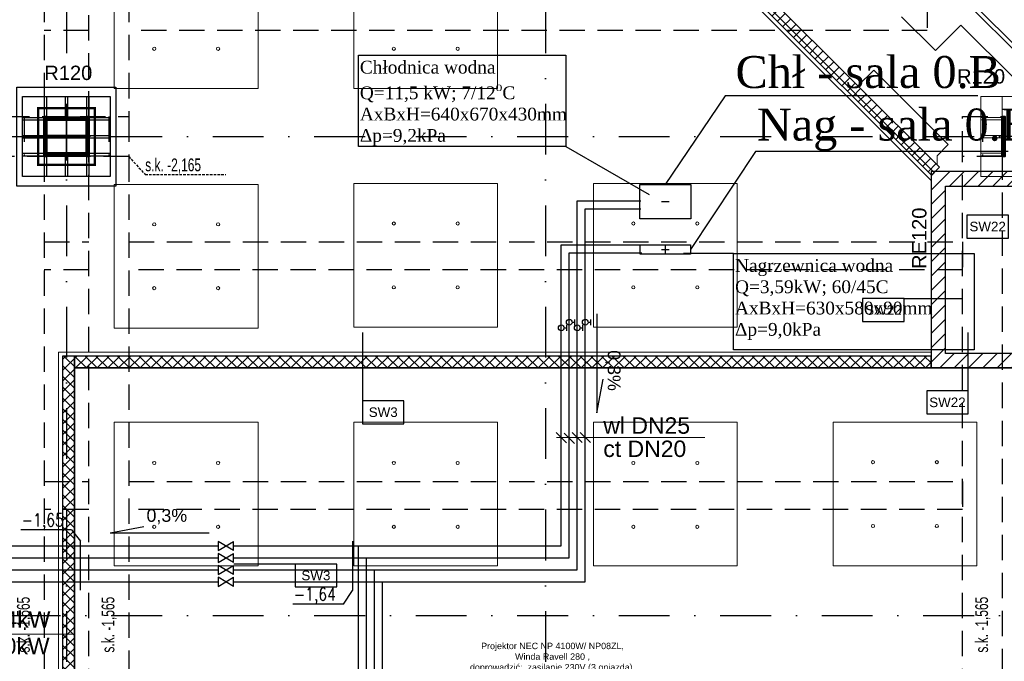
# Model space of a CAD drawing. Header units: centimetres. Extents: x -10729 to 23827, y -4437 to 19798.
# Tile 64 of 95: x 12202 to 13434, y 9142 to 9946. Entities that reach past the tile are written whole.
import ezdxf

# ---------------------------------------------------------------- set-up
doc = ezdxf.new("R2010")
doc.units = ezdxf.units.CM
for name, pattern in [('Kondygnacja  -0_5$0$HIDDEN', [9.525, 6.35, -3.175]), ('Kondygnacja  -0_5$0$HIDDEN2', [4.7625, 3.175, -1.5875]), ('Osie rzutów$0$DASHDOT2', [12.7, 6.35, -3.175, 0, -3.175])]:
    doc.linetypes.add(name, pattern=pattern)
for name, color, linetype in [('bgde_AJ_opis', 7, 'Continuous'), ('bgde_dodatki powykonawcze', 7, 'Continuous'), ('bgde_schem_opis', 2, 'Continuous'), ('KJP_ARMATURA', 2, 'Continuous'), ('Kondygnacja  -0_5$0$ARCH_GK', 8, 'Continuous'), ('Kondygnacja  -0_5$0$ARCH_INFO_ODPORNOŚĆ OGNIOWA', 8, 'Continuous'), ('Kondygnacja  -0_5$0$ARCH_INFO_OPISY_PRZEGRODY', 8, 'Continuous'), ('Kondygnacja  -0_5$0$ARCH_KONSTR_POWYŻEJ RZUTU', 8, 'Kondygnacja  -0_5$0$HIDDEN'), ('Kondygnacja  -0_5$0$ARCH_KONSTR_POWYŻEJ RZUTU_IST', 8, 'Kondygnacja  -0_5$0$HIDDEN2'), ('Kondygnacja  -0_5$0$ARCH_KONSTRUKCJA_NIEWIDOCZNA', 8, 'Continuous'), ('Kondygnacja  -0_5$0$ARCH_MUROWANE', 8, 'Continuous'), ('Kondygnacja  -0_5$0$ARCH_MUROWANE_IST', 8, 'Continuous'), ('Kondygnacja  -0_5$0$ARCH_OKŁADZINA', 8, 'Continuous'), ('Kondygnacja  -0_5$0$ARCH_SŁUPY', 8, 'Continuous'), ('Kondygnacja  -0_5$0$ARCH_ŻELBET_IST', 8, 'Continuous'), ('Kondygnacja -1$0$ARCH_GK', 8, 'Continuous'), ('Kondygnacja -1$0$ARCH_MUROWANE', 8, 'Continuous'), ('Osie rzutów$0$ARCH_INFO_OSIE_IST', 8, 'Osie rzutów$0$DASHDOT2'), ('Osie rzutów$0$ARCH_INFO_OSIE_OPISY_IST', 8, 'Continuous')]:
    doc.layers.add(name, color=color, linetype=linetype)
for name, color, linetype, lineweight in [('bgde_opis ct 1', 7, 'Continuous', 20), ('bgde_rzędne wl ct', 7, 'Continuous', 25), ('bgde_urządzenia', 250, 'Continuous', 30), ('KJP_CT_kk_powrót', 250, '04_CT_KOMF_POW', 25), ('KJP_CT_kk_zasil', 250, '04_CT_KOMF_ZAS', 25), ('KJP_WL_kk zasil', 250, '04_WL_KOMF_ZAS', 25), ('KJP_WL_kk_powr', 250, '04_WL_KOMF_POW', 25), ('Kondygnacja  -0_5$0$ARCH_WIDOK', 8, 'Continuous', 13), ('RYSUNKOWE_NIEDRUK', 8, 'Continuous', 9), ('SU Lampy kwadratowe  -05$0$ARCH_SUFITY_PODWIESZANE', 8, 'Continuous', 9), ('SYSTEMY AV', 8, 'Continuous', 13)]:
    doc.layers.add(name, color=color, linetype=linetype, lineweight=lineweight)
doc.styles.add('-1 sale konferencyjne$0$Arial', font='arial.ttf')
doc.styles.add('Arial', font='arial.ttf')
doc.styles.add('Kondygnacja  -0_5$0$Arial', font='arial.ttf')
doc.styles.add('Kondygnacja  -0_5$0$BIKTS', font='bikromsw.shx', dxfattribs={"width": 0.8})
doc.styles.add('st rom', font='Romans.shx', dxfattribs={"width": 0.8})
doc.linetypes.add('04_CT_KOMF_POW', pattern='A,100,-15,["CTKp",Standard,S=10,R=0,X=-10,Y=-5],-35', length=150)
doc.linetypes.add('04_CT_KOMF_ZAS', pattern='A,100,-15,["CTKz",Standard,S=10,R=0,X=-10,Y=-5],-35', length=150)
doc.linetypes.add('04_WL_KOMF_POW', pattern='A,100,-15,["WLKp",Standard,S=10,R=0,X=-10,Y=-5],-35', length=150)
doc.linetypes.add('04_WL_KOMF_ZAS', pattern='A,100,-15,["WLKz",Standard,S=10,R=0,X=-10,Y=-5],-35', length=150)
pattern_1 = [(45, (-1133.3117, -3177.9858), (-0.6735192, 0.6735192), [])]

# ---------------------------------------------------------------- blocks, each defined once
blk = doc.blocks.new('Osie rzutów')
at = {"layer": 'Osie rzutów$0$ARCH_INFO_OSIE_IST', "ltscale": 10}
for p, q in [((12260, 12510), (12260, 4623.26)), ((12860, 12510), (12860, 4623.26)), ((12260, 9770), (12260, 9830)), ((4436.04, 9800), (15156.54, 9800)), ((12290, 9800), (12230, 9800)), ((13490, 9800), (13430, 9800)), ((4436.04, 9200), (15156.54, 9200))]:
    blk.add_line(p, q, dxfattribs=at)
blk = doc.blocks.new('SU Lampy kwadratowe  -05')
at = {"layer": 'SU Lampy kwadratowe  -05$0$ARCH_SUFITY_PODWIESZANE'}
for points in [[(12320, 10040), (12500, 10040), (12500, 9860), (12320, 9860)], [(12620, 10040), (12800, 10040), (12800, 9860), (12620, 9860)], [(12620, 9741), (12800, 9741), (12800, 9561), (12620, 9561)], [(12920, 9741), (13100, 9741), (13100, 9561), (12920, 9561)], [(12320, 9740), (12500, 9740), (12500, 9560), (12320, 9560)], [(12320, 9442), (12500, 9442), (12500, 9262), (12320, 9262)], [(12620, 9442), (12800, 9442), (12800, 9262), (12620, 9262)], [(12920, 9442), (13100, 9442), (13100, 9262), (12920, 9262)], [(13220, 9442), (13400, 9442), (13400, 9262), (13220, 9262)]]:
    blk.add_lwpolyline(points, close=True, dxfattribs=at)
for centre in [(12370, 9910), (12450, 9910), (12670, 9910), (12750, 9910), (12370, 9690), (12450, 9690), (12670, 9691), (12750, 9691), (12970, 9691), (13050, 9691), (12370, 9610), (12450, 9610), (12670, 9611), (12750, 9611), (12970, 9611), (13050, 9611), (12370, 9391), (12450, 9391), (12670, 9391), (12750, 9391), (12970, 9391), (13050, 9391), (13270, 9392), (13350, 9392), (12370, 9311), (12450, 9311), (12670, 9311), (12750, 9311), (12970, 9311), (13050, 9311), (13270, 9312), (13350, 9312)]:
    blk.add_circle(centre, 2, dxfattribs=at)
blk = doc.blocks.new('Kondygnacja  -0_5$0$słup_kwadrat')
at = {"layer": 'Kondygnacja  -0_5$0$ARCH_SŁUPY', "lineweight": 40}
h = blk.add_hatch(dxfattribs=at)
h.set_pattern_fill('ANSI31', color=256, scale=0.3, style=0)
h.set_pattern_definition(pattern_1)
h.paths.add_polyline_path([(36, 34), (39, 34), (39, 84), (36, 84)])
h = blk.add_hatch(dxfattribs=at)
h.set_pattern_fill('ANSI31', color=256, scale=0.3, style=0)
h.set_pattern_definition(pattern_1)
h.paths.add_polyline_path([(89, 80), (89, 83), (39, 83), (39, 80)])
h = blk.add_hatch(dxfattribs=at)
h.set_pattern_fill('ANSI31', color=256, scale=0.3, style=0)
h.set_pattern_definition(pattern_1)
h.paths.add_polyline_path([(89, 34), (92, 34), (92, 84), (89, 84)])
h = blk.add_hatch(dxfattribs=at)
h.set_pattern_fill('ANSI31', color=256, scale=0.3, style=0)
h.set_pattern_definition(pattern_1)
h.paths.add_polyline_path([(89, 57.5), (89, 60.5), (39, 60.5), (39, 57.5)])
h = blk.add_hatch(dxfattribs=at)
h.set_pattern_fill('ANSI31', color=256, scale=0.3, style=0)
h.set_pattern_definition(pattern_1)
h.paths.add_polyline_path([(89, 35), (89, 38), (39, 38), (39, 35)])
at = {"layer": 'Kondygnacja  -0_5$0$ARCH_KONSTRUKCJA_NIEWIDOCZNA'}
blk.add_lwpolyline([(119, 109), (119, 9), (9, 9), (9, 109)], close=True, dxfattribs=at)
for points in [[(36, 109), (36, 84)], [(39, 109), (39, 84)], [(62.5, 109), (62.5, 83)], [(65.5, 109), (65.5, 83)], [(89, 109), (89, 84)], [(92, 109), (92, 84)], [(9, 83), (36, 83)], [(9, 80), (36, 80)], [(92, 83), (119, 83)], [(92, 80), (119, 80)], [(9, 60.5), (36, 60.5)], [(9, 57.5), (36, 57.5)], [(92, 60.5), (119, 60.5)], [(92, 57.5), (119, 57.5)], [(9, 38), (36, 38)], [(92, 38), (119, 38)], [(9, 35), (36, 35)], [(36, 34), (36, 9)], [(39, 34), (39, 9)], [(62.5, 35), (62.5, 9)], [(65.5, 35), (65.5, 9)], [(89, 34), (89, 9)], [(92, 35), (119, 35)], [(92, 34), (92, 9)]]:
    blk.add_lwpolyline(points, dxfattribs=at)
at = {"layer": 'Kondygnacja  -0_5$0$ARCH_OKŁADZINA'}
blk.add_lwpolyline([(2, 121), (126, 121), (126, -3), (2, -3)], close=True, dxfattribs=at)
at = {"layer": 'Kondygnacja  -0_5$0$ARCH_SŁUPY', "lineweight": 40}
for p, q in [((39, 60.5), (89, 60.5)), ((89, 57.5), (39, 57.5))]:
    blk.add_line(p, q, dxfattribs=at)
at = {"layer": 'Kondygnacja  -0_5$0$ARCH_SŁUPY', "lineweight": 50, "const_width": 3}
blk.add_lwpolyline([(28.5, 94.5), (99.5, 94.5), (99.5, 23.5), (28.5, 23.5)], close=True, dxfattribs=at)
at = {"layer": 'Kondygnacja  -0_5$0$ARCH_SŁUPY', "lineweight": 40}
for points in [[(36, 84), (39, 84), (39, 34), (36, 34)], [(89, 84), (92, 84), (92, 34), (89, 34)]]:
    blk.add_lwpolyline(points, close=True, dxfattribs=at)
for points in [[(89, 83), (39, 83)], [(39, 80), (89, 80)], [(89, 38), (39, 38)], [(39, 35), (89, 35)]]:
    blk.add_lwpolyline(points, dxfattribs=at)
blk = doc.blocks.new('Kondygnacja  -0_5$0$konstrukcja istniejąca -0.5')
at = {"layer": 'Kondygnacja  -0_5$0$ARCH_KONSTR_POWYŻEJ RZUTU_IST', "ltscale": 10}
for p, q in [((13382, 9825), (13432, 9825)), ((13382, 9775), (13382, 9825)), ((13432, 9775), (13382, 9775))]:
    blk.add_line(p, q, dxfattribs=at)
for points in [[(12232, 10975), (12232, 9825)], [(12288, 9825), (12288, 10975)], [(12338, 10975), (12338, 9825)], [(12338, 9967.9), (13337.7, 9967.9), (13337.7, 9932.9), (12338, 9932.9)], [(12288, 9932.9), (12232, 9932.9)], [(12338, 9775), (12182, 9775), (12182, 9825), (12338, 9825), (12338, 9775)], [(13432, 9825), (13432, 4975), (13382, 4975)], [(13407, 9825), (13407, 9775)], [(12232, 9775), (12232, 8625)], [(12288, 8625), (12288, 9775)], [(12338, 9775), (12338, 8625)], [(13382, 8625), (13382, 9775)], [(12232, 9367.9), (12288, 9367.9)], [(12338, 9367.9), (13382, 9367.9), (13382, 9332.9), (12338, 9332.9)], [(12288, 9332.9), (12232, 9332.9)]]:
    blk.add_lwpolyline(points, dxfattribs=at)
at = {"layer": 'Kondygnacja  -0_5$0$ARCH_KONSTR_POWYŻEJ RZUTU_IST', "ltscale": 10, "elevation": 0}
for points in [[(12207, 9825), (12207, 9775)], [(12313, 9825), (12313, 9775)], [(12232, 9667.9), (12288, 9667.9)], [(12338, 9667.9), (13382, 9667.9), (13382, 9632.9), (12338, 9632.9)], [(12288, 9632.9), (12232, 9632.9)]]:
    blk.add_lwpolyline(points, dxfattribs=at)
at = {"layer": 'Kondygnacja  -0_5$0$ARCH_KONSTR_POWYŻEJ RZUTU_IST'}
blk.add_lwpolyline([(12338, 9775), (12358.7, 9752.5), (12459.8, 9752.5)], dxfattribs=at)
at = {"layer": 'Kondygnacja  -0_5$0$ARCH_KONSTR_POWYŻEJ RZUTU_IST', "style": 'Kondygnacja  -0_5$0$BIKTS', "width": 0.7}
blk.add_text('s.k. -2,165', height=16, dxfattribs=at).set_placement((12358.7, 9756.5))
for p in [(12214.1, 9153.4), (12320.1, 9153.4), (13414.1, 9153.4)]:
    blk.add_text('s.k. -1,565', height=16, rotation=90, dxfattribs=at).set_placement(p)
blk = doc.blocks.new('A$C59BE0B33')
at = {"layer": 'SYSTEMY AV', "insert": (-591.253, 4101.967), "char_height": 20, "width": 224.13601, "attachment_point": 8, "style": '-1 sale konferencyjne$0$Arial'}
blk.add_mtext('\\P{\\H0.4x;Projektor NEC NP 4100W/ NP08ZL, \\PWinda Ravell 280 , \\Pdoprowadzić:  zasilanie 230V (3 gniazda), sieć LAN, FO,\\Pmocowanie windy na dystansach }', dxfattribs=at)

msp = doc.modelspace()

# ---------------------------------------------------------------- hatches: boundary and pattern name
at = {"layer": 'Kondygnacja  -0_5$0$ARCH_GK', "linetype": 'Continuous', "lineweight": -3}
h = msp.add_hatch(dxfattribs=at)
h.set_pattern_fill('ANSI37', color=256, scale=3, angle=-360, style=0)
h.paths.add_polyline_path([(11139.584, 11975), (11133.785, 11961), (13343.24, 9751.545), (13353.139, 9761.445)], flags=0)
at = {"layer": 'Kondygnacja  -0_5$0$ARCH_MUROWANE', "linetype": 'Continuous', "lineweight": -3}
h = msp.add_hatch(dxfattribs=at)
h.set_pattern_fill('ANSI31', color=256, scale=4, style=0)
h.paths.add_polyline_path([(13342.695, 9510), (13360.695, 9528), (13360.695, 9738), (13342.695, 9756)], flags=0)
h = msp.add_hatch(dxfattribs=at)
h.set_pattern_fill('ANSI31', color=256, scale=4, style=0)
h.paths.add_polyline_path([(13342.695, 9756), (13360.695, 9738), (13522, 9738), (13504, 9756)], flags=0)
h = msp.add_hatch(dxfattribs=at)
h.set_pattern_fill('ANSI31', color=256, scale=4, style=0)
h.paths.add_polyline_path([(13360.695, 9528), (13342.695, 9510), (13447.5, 9510), (13447.5, 9528)], flags=0)
at = {"layer": 'Kondygnacja  -0_5$0$ARCH_SŁUPY', "lineweight": 40}
h = msp.add_hatch(dxfattribs=at)
h.set_pattern_fill('ANSI31', color=256, scale=0.3, style=0)
h.set_pattern_definition([(45, (12262.6883, 6563.0142), (-0.6735192, 0.6735192), [])])
h.paths.add_polyline_path([(13432, 9775), (13435, 9775), (13435, 9825), (13432, 9825)])
at = {"layer": 'Kondygnacja -1$0$ARCH_MUROWANE', "linetype": 'Continuous', "lineweight": -3}
h = msp.add_hatch(dxfattribs=at)
h.set_pattern_fill('ANSI37', color=256, scale=3, style=0)
h.paths.add_polyline_path([(12270, 9510), (13342.695, 9510), (13342.695, 9525), (12270, 9525)])
h.paths.add_polyline_path([(12270, 9525), (12255, 9525), (12255, 8635.5), (12270, 8635.5)])

# ---------------------------------------------------------------- linework, layer by layer
at = {"layer": 'bgde_AJ_opis'}
for p, q in [((12885.591, 9787.662), (12989.735, 9727.547)), ((13095.428, 9653.378), (13032.69, 9653.378))]:
    msp.add_line(p, q, dxfattribs=at)
for points in [[(12625.617, 9901.838), (12885.591, 9901.838), (12885.591, 9787.662), (12625.617, 9787.662)], [(13095.428, 9653.378), (13396.73, 9653.378), (13396.73, 9532.731), (13095.428, 9532.731)]]:
    msp.add_lwpolyline(points, close=True, dxfattribs=at)
at = {"layer": 'bgde_dodatki powykonawcze'}
for p, q in [((12896.751, 9563.605), (12896.751, 9570.923)), ((12916.751, 9563.628), (12916.751, 9570.946)), ((12883.327, 9560.274), (12886.759, 9560.274)), ((12886.759, 9556.615), (12886.759, 9563.933)), ((12893.319, 9567.264), (12896.751, 9567.264)), ((12903.327, 9560.297), (12906.758, 9560.297)), ((12906.758, 9556.638), (12906.758, 9563.956)), ((12913.319, 9567.287), (12916.751, 9567.287))]:
    msp.add_line(p, q, dxfattribs=at)
for centre in [(12889.719, 9567.264), (12909.719, 9567.287), (12879.727, 9560.274), (12899.727, 9560.297)]:
    msp.add_circle(centre, 3.6, dxfattribs=at)
at = {"layer": 'bgde_opis ct 1'}
for p, q in [((12886.171, 9416.425), (12873.283, 9429.313)), ((12925.339, 9422.965), (12873.862, 9422.856)), ((12896.171, 9415.443), (12883.283, 9428.331)), ((12906.044, 9416.467), (12893.157, 9429.354)), ((12916.171, 9416.488), (12903.283, 9429.376)), ((12925.339, 9422.965), (13059.571, 9422.965)), ((12270.622, 9176.425), (12019.563, 9176.425))]:
    msp.add_line(p, q, dxfattribs=at)
at = {"layer": 'bgde_rzędne wl ct'}
for p, q in [((12924.106, 9577.817), (12924.106, 9453.827)), ((12924.106, 9453.827), (12932.011, 9495.813)), ((12314.774, 9303.453), (12356.761, 9311.358)), ((12266.307, 9307.32), (12203.023, 9307.32)), ((12266.307, 9307.32), (12277.518, 9292.931)), ((12314.774, 9303.453), (12438.764, 9303.453)), ((12277.518, 9231.512), (12277.518, 9292.931)), ((12618.221, 9292.935), (12618.221, 9231.065)), ((12607.01, 9214.265), (12618.221, 9231.065)), ((12607.01, 9214.265), (12543.727, 9214.265))]:
    msp.add_line(p, q, dxfattribs=at)
at = {"layer": 'bgde_schem_opis'}
for p, q in [((13085.075, 9851.202), (13009.989, 9739.922)), ((13401.423, 9851.202), (13085.075, 9851.202)), ((13123.041, 9781.1, -782.55), (13041.489, 9658.46, -174)), ((13439.388, 9781.1, -782.55), (13123.041, 9781.1, -782.55))]:
    msp.add_line(p, q, dxfattribs=at)
at = {"layer": 'bgde_schem_opis', "color": 251, "lineweight": 35}
msp.add_lwpolyline([(12270, 9510), (13472.5, 9510), (13472.5, 8305), (12270, 8305)], close=True, dxfattribs=at)
at = {"layer": 'bgde_urządzenia'}
for p, q in [((13005.357, 9718.46), (13014.622, 9718.46)), ((13005.357, 9658.46), (13014.622, 9658.46)), ((13009.989, 9663.093), (13009.989, 9653.828))]:
    msp.add_line(p, q, dxfattribs=at)
msp.add_lwpolyline([(12977.989, 9739.922), (13041.989, 9739.922), (13041.989, 9696.96), (12977.989, 9696.96)], close=True, dxfattribs=at)
at = {"layer": 'bgde_urządzenia', "elevation": -174}
msp.add_lwpolyline([(12978.489, 9664.46), (13041.489, 9664.46), (13041.489, 9652.46), (12978.489, 9652.46)], close=True, dxfattribs=at)
at = {"layer": 'KJP_ARMATURA'}
for p, q in [((12469.306, 9281.224), (12449.854, 9292.742)), ((12449.854, 9281.224), (12469.306, 9292.742)), ((12469.306, 9266.224), (12449.854, 9277.742)), ((12449.854, 9266.224), (12469.306, 9277.742)), ((12469.306, 9251.224), (12449.854, 9262.742)), ((12449.854, 9251.224), (12469.306, 9262.742)), ((12469.306, 9236.224), (12449.854, 9247.742)), ((12449.854, 9236.224), (12469.306, 9247.742))]:
    msp.add_line(p, q, dxfattribs=at)
at = {"layer": 'KJP_ARMATURA', "ltscale": 2}
for p, q in [((12469.306, 9281.224), (12449.854, 9292.742)), ((12449.854, 9281.224), (12469.306, 9292.742)), ((12469.306, 9266.224), (12449.854, 9277.742)), ((12449.854, 9266.224), (12469.306, 9277.742)), ((12469.306, 9251.224), (12449.854, 9262.742)), ((12449.854, 9251.224), (12469.306, 9262.742)), ((12469.306, 9236.224), (12449.854, 9247.742)), ((12449.854, 9236.224), (12469.306, 9247.742))]:
    msp.add_line(p, q, dxfattribs=at)
at = {"layer": 'KJP_ARMATURA'}
for points in [[(12449.854, 9292.742), (12449.854, 9281.224)], [(12449.854, 9292.742), (12449.854, 9281.224)], [(12469.306, 9281.224), (12469.306, 9281.224), (12469.306, 9292.742)], [(12469.306, 9281.224), (12469.306, 9281.224), (12469.306, 9292.742)], [(12449.854, 9277.742), (12449.854, 9266.224)], [(12449.854, 9277.742), (12449.854, 9266.224)], [(12469.306, 9266.224), (12469.306, 9266.224), (12469.306, 9277.742)], [(12469.306, 9266.224), (12469.306, 9266.224), (12469.306, 9277.742)], [(12449.854, 9262.742), (12449.854, 9251.224)], [(12449.854, 9262.742), (12449.854, 9251.224)], [(12469.306, 9251.224), (12469.306, 9251.224), (12469.306, 9262.742)], [(12469.306, 9251.224), (12469.306, 9251.224), (12469.306, 9262.742)], [(12449.854, 9247.742), (12449.854, 9236.224)], [(12449.854, 9247.742), (12449.854, 9236.224)], [(12469.306, 9236.224), (12469.306, 9236.224), (12469.306, 9247.742)], [(12469.306, 9236.224), (12469.306, 9236.224), (12469.306, 9247.742)]]:
    msp.add_lwpolyline(points, dxfattribs=at)
at = {"layer": 'KJP_CT_kk_powrót'}
for p, q in [((12889.727, 9271.983), (12889.727, 9654.462)), ((10812.523, 9271.983), (12449.854, 9271.983)), ((12469.306, 9271.983), (12654.105, 9271.983)), ((12635.918, 8744.305), (12635.918, 9272.286)), ((12654.105, 9271.983), (12889.727, 9271.983))]:
    msp.add_line(p, q, dxfattribs=at)
at = {"layer": 'KJP_CT_kk_powrót', "linetype": 'ByBlock'}
msp.add_line((12889.727, 9654.462), (12980.644, 9654.462), dxfattribs=at)
at = {"layer": 'KJP_CT_kk_zasil'}
for p, q in [((12879.727, 9286.983), (12879.727, 9664.462)), ((10827.523, 9286.983), (12449.854, 9286.983)), ((12469.306, 9286.983), (12664.105, 9286.983)), ((12625.918, 8734.305), (12625.918, 9287.286)), ((12664.105, 9286.983), (12879.727, 9286.983))]:
    msp.add_line(p, q, dxfattribs=at)
at = {"layer": 'KJP_CT_kk_zasil', "linetype": 'ByBlock'}
msp.add_line((12879.727, 9664.462), (12980.644, 9664.462), dxfattribs=at)
at = {"layer": 'KJP_WL_kk zasil'}
for p, q in [((12899.727, 9256.983), (12899.727, 9719.519)), ((10797.523, 9256.983), (12449.854, 9256.983)), ((12469.306, 9256.983), (12644.105, 9256.983)), ((12644.105, 9256.983), (12899.727, 9256.983)), ((12645.918, 8754.305), (12645.918, 9257.539))]:
    msp.add_line(p, q, dxfattribs=at)
at = {"layer": 'KJP_WL_kk zasil', "linetype": 'ByBlock'}
msp.add_line((12899.727, 9719.519), (12979.191, 9719.519), dxfattribs=at)
at = {"layer": 'KJP_WL_kk_powr'}
for p, q in [((12909.727, 9241.983), (12909.727, 9709.519)), ((10782.523, 9241.983), (12449.854, 9241.983)), ((12469.306, 9241.983), (12634.105, 9241.983)), ((12634.105, 9241.983), (12909.727, 9241.983)), ((12655.918, 8764.305), (12655.918, 9241.983))]:
    msp.add_line(p, q, dxfattribs=at)
at = {"layer": 'KJP_WL_kk_powr', "linetype": 'ByBlock'}
msp.add_line((12909.727, 9709.519), (12979.191, 9709.519), dxfattribs=at)
at = {"layer": 'Kondygnacja  -0_5$0$ARCH_GK', "linetype": 'Continuous', "lineweight": -3}
for p, q in [((13353.139, 9761.445), (11139.584, 11975)), ((11133.785, 11961), (13343.24, 9751.545)), ((13343.24, 9751.545), (13353.139, 9761.445)), ((13342.695, 9525), (12493.5, 9525)), ((13342.695, 9510), (13342.695, 9525)), ((12508.5, 9510), (13342.695, 9510))]:
    msp.add_line(p, q, dxfattribs=at)
at = {"layer": 'Kondygnacja  -0_5$0$ARCH_INFO_OPISY_PRZEGRODY'}
for points in [[(13387.619, 9672.755), (13439.619, 9672.755), (13439.619, 9701.555), (13387.619, 9701.555), (13387.619, 9672.755)], [(13257.085, 9568.2), (13309.085, 9568.2), (13309.085, 9597), (13257.085, 9597), (13257.085, 9568.2)], [(13337.26, 9452.487), (13389.26, 9452.487), (13389.26, 9481.287), (13337.26, 9481.287), (13337.26, 9452.487)], [(12630.733, 9440.127), (12682.733, 9440.127), (12682.733, 9468.927), (12630.733, 9468.927), (12630.733, 9440.127)], [(12546.465, 9235.603), (12598.465, 9235.603), (12598.465, 9264.403), (12546.465, 9264.403), (12546.465, 9235.603)]]:
    msp.add_lwpolyline(points, close=True, dxfattribs=at)
for points in [[(13309.085, 9597), (13382.308, 9597)], [(12630.733, 9554.308), (12630.733, 9468.927)], [(13389.26, 9481.287), (13389.26, 9554.511)], [(12546.465, 9264.403), (12469.52, 9264.403)]]:
    msp.add_lwpolyline(points, dxfattribs=at)
at = {"layer": 'Kondygnacja  -0_5$0$ARCH_MUROWANE', "linetype": 'Continuous', "lineweight": -3}
for p, q in [((13342.695, 9756), (13342.695, 9510)), ((13504, 9756), (13342.695, 9756)), ((13360.695, 9528), (13360.695, 9738)), ((13360.695, 9738), (13522, 9738)), ((13447.5, 9528), (13360.695, 9528)), ((13342.695, 9510), (13447.5, 9510))]:
    msp.add_line(p, q, dxfattribs=at)
at = {"layer": 'Kondygnacja  -0_5$0$ARCH_MUROWANE_IST', "ltscale": 4}
msp.add_line((13497.071, 9865), (11097.071, 12265), dxfattribs=at)
at = {"layer": 'Kondygnacja  -0_5$0$ARCH_SŁUPY', "lineweight": 40}
msp.add_lwpolyline([(13432, 9825), (13435, 9825), (13435, 9775), (13432, 9775)], close=True, dxfattribs=at)
at = {"layer": 'Kondygnacja  -0_5$0$ARCH_WIDOK'}
msp.add_line((11131.714, 11956), (13342.695, 9745.019), dxfattribs=at)
for points in [[(13251.198, 9863.386), (13270.997, 9883.185), (13364.335, 9789.847), (13350.204, 9775.716), (13350.204, 9764.38)], [(13432, 9850), (13432, 9825)], [(13405, 9824), (13432, 9824)], [(13405, 9821), (13432, 9821)], [(13405, 9801.5), (13432, 9801.5)], [(13405, 9798.5), (13432, 9798.5)], [(13405, 9779), (13432, 9779)], [(13405, 9776), (13432, 9776)], [(13432, 9775), (13432, 9750)], [(12250, 9510), (12250, 9510), (12250, 9530), (13342.695, 9530)], [(12250, 9514.017), (12250, 7435.5)]]:
    msp.add_lwpolyline(points, dxfattribs=at)
msp.add_lwpolyline([(13515, 9850), (13515, 9750), (13405, 9750), (13405, 9850)], close=True, dxfattribs=at)
at = {"layer": 'Kondygnacja  -0_5$0$ARCH_ŻELBET_IST', "ltscale": 4}
for p, q in [((13495, 9860), (11095, 12260)), ((13348.327, 9907.678), (13305.901, 9950.104)), ((13348.327, 9907.678), (13380.147, 9939.497)), ((13447.5, 9872.145), (13380.147, 9939.497))]:
    msp.add_line(p, q, dxfattribs=at)
at = {"layer": 'Kondygnacja -1$0$ARCH_GK', "linetype": 'Continuous', "lineweight": -3}
msp.add_line((12270, 8635.5), (12270, 9510), dxfattribs=at)
msp.add_lwpolyline([(12270, 9525), (12255, 9525), (12255, 8635.5), (12270, 8635.5), (12270, 9525)], dxfattribs=at)
msp.add_lwpolyline([(12270, 9510), (13342.695, 9510), (13342.695, 9525), (12270, 9525)], close=True, dxfattribs=at)

# ---------------------------------------------------------------- block references
at = {"layer": 'Kondygnacja  -0_5$0$ARCH_KONSTR_POWYŻEJ RZUTU'}
msp.add_blockref('Kondygnacja  -0_5$0$konstrukcja istniejąca -0.5', (0, 0), dxfattribs=at)
at = {"layer": 'Kondygnacja  -0_5$0$ARCH_SŁUPY'}
msp.add_blockref('Kondygnacja  -0_5$0$słup_kwadrat', (12196, 9741), dxfattribs=at)
at = {"layer": 'Osie rzutów$0$ARCH_INFO_OSIE_OPISY_IST'}
msp.add_blockref('Osie rzutów', (0, 0), dxfattribs=at)
at = {"layer": 'RYSUNKOWE_NIEDRUK', "lineweight": 13}
msp.add_blockref('A$C59BE0B33', (13460, 5000), dxfattribs=at)
msp.add_blockref('A$C59BE0B33', (13460, 5000), dxfattribs=at)
at = {"layer": 'SU Lampy kwadratowe  -05$0$ARCH_SUFITY_PODWIESZANE'}
msp.add_blockref('SU Lampy kwadratowe  -05', (0, 0), dxfattribs=at)

# ---------------------------------------------------------------- texts
at = {"layer": 'bgde_AJ_opis', "char_height": 16, "width": 368.15432, "attachment_point": 1}
for s, insert in [('\\A1;{\\fTimes New Roman|b0|i0|c238|p18;Chłodnica wodna \\PQ=11,5 kW; 7/12\\H0.7x;\\So^ ;\\H1.4286x;C\\PAxBxH=640x670x430mm\\P\\fTimes New Roman|b0|i0|c0|p18;Δ\\fTimes New Roman|b0|i0|c238|p18;p=9,2kPa}', (12627.483, 9894.923)), ('\\A1;{\\fTimes New Roman|b0|i0|c238|p18;Nagrzewnica wodna \\PQ=3,59kW; 60/45C\\PAxBxH=630x580x90mm\\P\\fTimes New Roman|b0|i0|c0|p18;Δ\\fTimes New Roman|b0|i0|c238|p18;p=9,0kPa}', (13097.294, 9646.463))]:
    msp.add_mtext(s, dxfattribs=dict(at, insert=insert))
at = {"layer": 'bgde_opis ct 1', "color": 2, "style": 'Arial'}
for s, p in [('wl DN25', (12932.349, 9427.607, 5019.99)), ('ct DN20', (12932.349, 9398.495, 5019.99))]:
    msp.add_text(s, height=20.583, rotation=360, dxfattribs=at).set_placement(p)
for s, p in [('wl DN32-8,4kW', (12040.297, 9184.673, -23680.159)), ('ct DN20-3,0kW', (12044.015, 9151.43, -23680.159))]:
    msp.add_text(s, height=20.58297, dxfattribs=at).set_placement(p)
at = {"layer": 'bgde_rzędne wl ct', "insert": (12953.917, 9532.304, 6365.1), "char_height": 16, "width": 531.5734, "attachment_point": 1, "rotation": 270, "style": 'Arial'}
msp.add_mtext('0,3%', dxfattribs=at)
at = {"layer": 'bgde_rzędne wl ct', "char_height": 16, "attachment_point": 1}
for s, insert, width, style in [('0,3%', (12360.286, 9333.264, 6365.1), 531.5734, 'Arial'), ('-1,65', (12204.016, 9327.606), 55.86916, 'st rom'), ('-1,64 ', (12544.72, 9234.551, 300), 55.86916, 'st rom')]:
    msp.add_mtext(s, dxfattribs=dict(at, insert=insert, width=width, style=style))
at = {"layer": 'bgde_schem_opis', "char_height": 40, "attachment_point": 1, "style": 'Arial'}
for s, insert, width in [('\\A1;{\\fTimes New Roman|b0|i0|c238|p18;Chł - sala 0.B}', (13097.889, 9900.827, 782.55), 477.08603), ('\\A1;{\\fTimes New Roman|b0|i0|c238|p18;Nag - sala 0.B}', (13124.705, 9835), 528.01856)]:
    msp.add_mtext(s, dxfattribs=dict(at, insert=insert, width=width))
at = {"layer": 'Kondygnacja  -0_5$0$ARCH_INFO_ODPORNOŚĆ OGNIOWA', "char_height": 18, "width": 53.33252, "attachment_point": 5, "style": 'Kondygnacja  -0_5$0$Arial'}
for insert in [(12262.378, 9894.687), (13405.421, 9890.289)]:
    msp.add_mtext('\\PR120', dxfattribs=dict(at, insert=insert))
at = {"layer": 'Kondygnacja  -0_5$0$ARCH_INFO_ODPORNOŚĆ OGNIOWA', "insert": (13313.057, 9672.532), "char_height": 18, "width": 53.33252, "attachment_point": 5, "rotation": 90, "style": 'Kondygnacja  -0_5$0$Arial'}
msp.add_mtext('\\PRE120', dxfattribs=at)
at = {"layer": 'Kondygnacja  -0_5$0$ARCH_INFO_OPISY_PRZEGRODY', "char_height": 12, "width": 52, "attachment_point": 5, "style": 'Kondygnacja  -0_5$0$Arial'}
for s, insert in [('SW22', (13413.619, 9687.155)), ('SW22', (13283.085, 9582.6)), ('SW22', (13363.26, 9466.887)), ('SW3', (12656.733, 9454.527)), ('SW3', (12572.465, 9250.003))]:
    msp.add_mtext(s, dxfattribs=dict(at, insert=insert))

doc.saveas('drawing.dxf')
